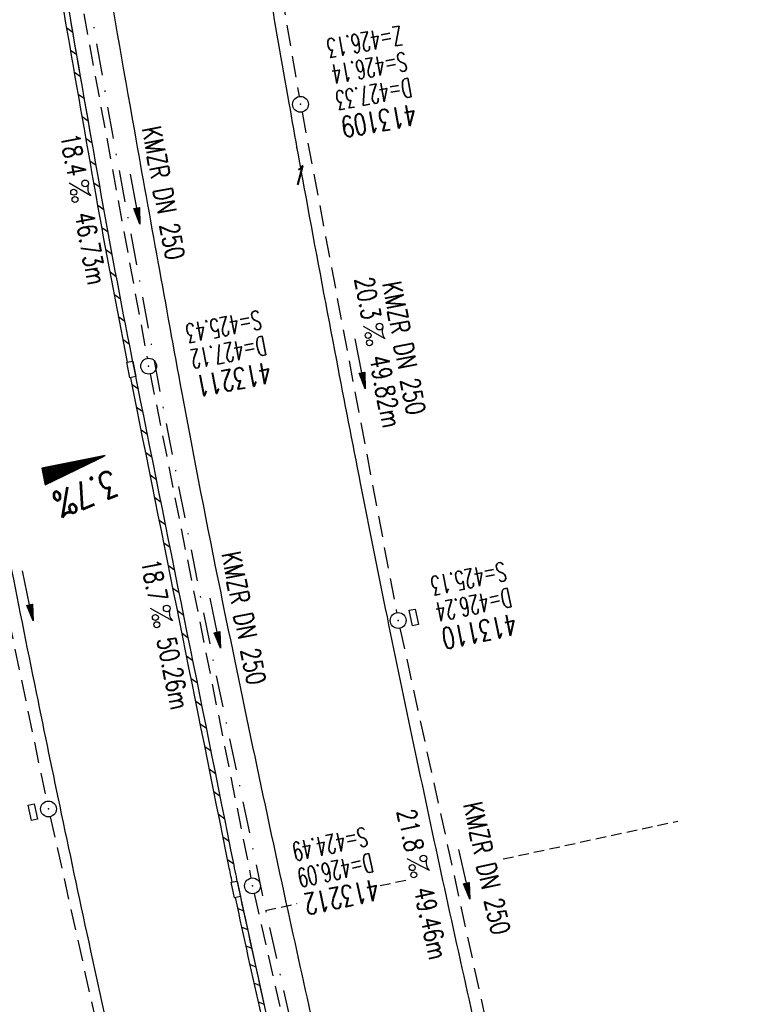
# Model space of a CAD drawing. Extents: x 447258 to 447844, y 441190 to 442763.
# Tile 18 of 30: x 447459 to 447528, y 441905 to 441998. Entities that reach past the tile are written whole.
import ezdxf
from ezdxf.enums import TextEntityAlignment as Align

# ---------------------------------------------------------------- set-up
doc = ezdxf.new("R2010")
doc.units = 0
doc.header["$LTSCALE"] = 2
doc.header["$MEASUREMENT"] = 0
for name, pattern in [('AUSGEZOGEN', [0]), ('GESTRICH-X2', [1.5, 1, -0.5]), ('GESTRICHELT', [0.75, 0.5, -0.25]), ('STRICHPT-X3', [3, 1.5, -0.75, 0, -0.75])]:
    doc.linetypes.add(name, pattern=pattern)
doc.layers.get('0').update_dxf_attribs({"linetype": 'AUSGEZOGEN'})
for name, color, linetype in [('ACHSE', 250, 'STRICHPT-X3'), ('FBR', 8, 'CONTINUOUS'), ('GEF', 7, 'CONTINUOUS'), ('HEKTOM', 250, 'GESTRICHELT'), ('KANAL', 7, 'GESTRICH-X2'), ('PFEIL', 7, 'CONTINUOUS'), ('PKT', 7, 'CONTINUOUS'), ('PKT-CODE', 2, 'CONTINUOUS'), ('SCHACHTNR', 6, 'CONTINUOUS'), ('SCHLITZRINNE', 8, 'AUSGEZOGEN'), ('SCHSYMBOL', 7, 'AUSGEZOGEN'), ('TEXTO', 4, 'CONTINUOUS'), ('TEXTU', 4, 'CONTINUOUS')]:
    doc.layers.add(name, color=color, linetype=linetype)
doc.styles.add('ROMANS', font='romans.shx', dxfattribs={"width": 0.8})

# ---------------------------------------------------------------- blocks, each defined once
blk = doc.blocks.new('GST')
at = {"color": 0}
blk.add_circle((0, 0), 0.75, dxfattribs=at)
blk.add_point((0, 0), dxfattribs=at)
blk = doc.blocks.new('17')
blk.add_lwpolyline([(-0.755, -1.218), (0.748, -1.218), (0.748, -1.801), (-0.755, -1.801)], close=True)
blk.add_blockref('GST', (0, 0))
blk = doc.blocks.new('PFEIL2')
at = {"color": 0}
for p, q in [((0.88, 0.002), (-2.401, -0.012)), ((0.881, -0.271), (0.879, 0.276)), ((0.879, 0.276), (2.429, 0.009)), ((0.911, 0.27), (0.879, 0.265)), ((0.965, 0.261), (0.879, 0.246)), ((1.019, 0.252), (0.879, 0.228)), ((1.073, 0.242), (0.879, 0.209)), ((1.127, 0.233), (0.879, 0.191)), ((1.181, 0.224), (0.879, 0.172)), ((1.235, 0.214), (0.879, 0.154)), ((1.289, 0.205), (0.879, 0.135)), ((1.343, 0.196), (0.879, 0.117)), ((1.397, 0.187), (0.879, 0.098)), ((1.451, 0.177), (0.879, 0.08)), ((1.505, 0.168), (0.879, 0.061)), ((1.559, 0.159), (0.88, 0.043)), ((1.613, 0.149), (0.88, 0.024)), ((1.668, 0.14), (0.88, 0.006)), ((1.722, 0.131), (0.88, -0.013)), ((1.776, 0.121), (0.88, -0.031)), ((1.83, 0.112), (0.88, -0.05)), ((1.884, 0.103), (0.88, -0.068)), ((1.938, 0.094), (0.88, -0.087)), ((1.992, 0.084), (0.88, -0.105)), ((2.046, 0.075), (0.88, -0.124)), ((2.1, 0.066), (0.88, -0.142)), ((2.154, 0.056), (0.88, -0.161)), ((2.208, 0.047), (0.88, -0.179)), ((2.262, 0.038), (0.881, -0.198)), ((2.316, 0.029), (0.881, -0.216)), ((2.37, 0.019), (0.881, -0.235)), ((2.424, 0.01), (0.881, -0.253)), ((2.429, 0.009), (0.881, -0.271))]:
    blk.add_line(p, q, dxfattribs=at)
blk = doc.blocks.new('PROM')
blk.add_line((1.566, 1.817), (0.019, 0.015))
for centre, radius in [((0.317, 1.51), 0.317), ((0.943, 0.291), 0.283), ((1.645, 0.287), 0.283)]:
    blk.add_circle(centre, radius)
blk.add_arc((0.992, 2.682), 1.033, 239.14139, 303.35492)
blk = doc.blocks.new('13')
blk.add_lwpolyline([(0.755, 1.218), (-0.748, 1.218), (-0.748, 1.801), (0.755, 1.801)], close=True)
at = {"rotation": 180}
blk.add_blockref('GST', (0, 0), dxfattribs=at)
blk = doc.blocks.new('10')
blk.add_blockref('GST', (0, 0))
blk = doc.blocks.new('*X5')
at = {"color": 0}
for p, q in [((725.827, 193.844), (727.436, 195.453)), ((725.827, 193.853), (727.427, 195.453)), ((725.827, 193.861), (727.418, 195.453)), ((725.827, 193.87), (727.409, 195.453)), ((725.827, 193.879), (727.401, 195.453)), ((725.827, 193.888), (727.392, 195.453)), ((725.827, 193.897), (727.383, 195.453)), ((725.827, 193.906), (727.374, 195.453)), ((725.827, 193.914), (727.365, 195.453)), ((725.827, 193.923), (727.356, 195.453)), ((725.827, 193.932), (727.347, 195.453)), ((725.827, 193.941), (727.339, 195.453)), ((725.827, 193.95), (727.33, 195.453)), ((725.827, 193.959), (727.321, 195.453)), ((725.827, 193.967), (727.312, 195.453)), ((725.827, 193.976), (727.303, 195.453)), ((725.827, 193.985), (727.294, 195.453)), ((725.827, 193.994), (727.286, 195.453)), ((725.827, 194.003), (727.277, 195.453)), ((725.827, 194.012), (727.268, 195.453)), ((725.827, 194.02), (727.259, 195.453)), ((725.827, 194.029), (727.25, 195.453)), ((725.827, 194.038), (727.241, 195.453)), ((725.827, 194.047), (727.233, 195.453)), ((725.827, 194.056), (727.224, 195.453)), ((725.827, 194.065), (727.215, 195.453)), ((725.827, 194.073), (727.206, 195.453)), ((725.827, 194.082), (727.197, 195.453)), ((725.827, 194.091), (727.188, 195.453)), ((725.827, 194.1), (727.18, 195.453)), ((725.827, 194.109), (727.171, 195.453)), ((725.827, 194.118), (727.162, 195.453)), ((725.827, 194.127), (727.153, 195.453)), ((725.827, 194.135), (727.144, 195.453)), ((725.827, 194.144), (727.135, 195.453)), ((725.827, 194.153), (727.127, 195.453)), ((725.827, 194.162), (727.118, 195.453)), ((725.827, 194.171), (727.109, 195.453)), ((725.827, 194.18), (727.1, 195.453)), ((725.827, 194.188), (727.091, 195.453)), ((725.827, 194.197), (727.082, 195.453)), ((725.827, 194.206), (727.073, 195.453)), ((725.827, 194.215), (727.065, 195.453)), ((725.827, 194.224), (727.056, 195.453)), ((725.827, 194.233), (727.047, 195.453)), ((725.827, 194.241), (727.038, 195.453)), ((725.827, 194.25), (727.029, 195.453)), ((725.827, 194.259), (727.02, 195.453)), ((725.827, 194.268), (727.012, 195.453)), ((725.827, 194.277), (727.003, 195.453)), ((725.827, 194.286), (726.994, 195.453)), ((725.827, 194.294), (726.985, 195.453)), ((725.827, 194.303), (726.976, 195.453)), ((725.827, 194.312), (726.967, 195.453)), ((725.827, 194.321), (726.959, 195.453)), ((725.827, 194.33), (726.95, 195.453)), ((725.827, 194.339), (726.941, 195.453)), ((725.827, 194.348), (726.932, 195.453)), ((725.827, 194.356), (726.923, 195.453)), ((725.827, 194.365), (726.914, 195.453)), ((725.827, 194.374), (726.906, 195.453)), ((725.827, 194.383), (726.897, 195.453)), ((725.827, 194.392), (726.888, 195.453)), ((725.827, 194.401), (726.879, 195.453)), ((725.827, 194.409), (726.87, 195.453)), ((725.827, 194.418), (726.861, 195.453)), ((725.827, 194.427), (726.853, 195.453)), ((725.827, 194.436), (726.844, 195.453)), ((725.827, 194.445), (726.835, 195.453)), ((725.827, 194.454), (726.826, 195.453)), ((725.827, 194.462), (726.817, 195.453)), ((725.827, 194.471), (726.808, 195.453)), ((725.827, 194.48), (726.799, 195.453)), ((725.827, 194.489), (726.791, 195.453)), ((725.827, 194.498), (726.782, 195.453)), ((725.827, 194.507), (726.773, 195.453)), ((725.827, 194.515), (726.764, 195.453)), ((725.827, 194.524), (726.755, 195.453)), ((725.827, 194.533), (726.746, 195.453)), ((725.827, 194.542), (726.738, 195.453)), ((725.827, 194.551), (726.729, 195.453)), ((725.827, 194.56), (726.72, 195.453)), ((725.827, 194.568), (726.711, 195.453)), ((725.827, 194.577), (726.702, 195.453)), ((725.827, 194.586), (726.693, 195.453)), ((725.827, 194.595), (726.685, 195.453)), ((725.827, 194.604), (726.676, 195.453)), ((725.827, 194.613), (726.667, 195.453)), ((725.827, 194.622), (726.658, 195.453)), ((725.827, 194.63), (726.649, 195.453)), ((725.827, 194.639), (726.64, 195.453)), ((725.827, 194.648), (726.632, 195.453)), ((725.827, 194.657), (726.623, 195.453)), ((725.827, 194.666), (726.614, 195.453)), ((725.827, 194.675), (726.605, 195.453)), ((725.827, 194.683), (726.596, 195.453)), ((725.827, 194.692), (726.587, 195.453)), ((725.827, 194.701), (726.579, 195.453)), ((725.827, 194.71), (726.57, 195.453)), ((725.827, 194.719), (726.561, 195.453)), ((725.827, 194.728), (726.552, 195.453)), ((725.827, 194.736), (726.543, 195.453)), ((725.827, 194.745), (726.534, 195.453)), ((725.827, 194.754), (726.525, 195.453)), ((725.827, 194.763), (726.517, 195.453)), ((725.827, 194.772), (726.508, 195.453)), ((725.827, 194.781), (726.499, 195.453)), ((725.827, 194.789), (726.49, 195.453)), ((725.827, 194.798), (726.481, 195.453)), ((725.827, 194.807), (726.472, 195.453)), ((725.827, 194.816), (726.464, 195.453)), ((725.827, 194.825), (726.455, 195.453)), ((725.827, 194.834), (726.446, 195.453)), ((725.827, 194.842), (726.437, 195.453)), ((725.827, 194.851), (726.428, 195.453)), ((725.827, 194.86), (726.419, 195.453)), ((725.827, 194.869), (726.411, 195.453)), ((725.827, 194.878), (726.402, 195.453)), ((725.827, 194.887), (726.393, 195.453)), ((725.827, 194.896), (726.384, 195.453)), ((725.827, 194.904), (726.375, 195.453)), ((725.827, 194.913), (726.366, 195.453)), ((725.827, 194.922), (726.358, 195.453)), ((725.827, 194.931), (726.349, 195.453)), ((725.827, 194.94), (726.34, 195.453)), ((725.827, 194.949), (726.331, 195.453)), ((725.827, 194.957), (726.322, 195.453)), ((725.827, 194.966), (726.313, 195.453)), ((725.827, 194.975), (726.305, 195.453)), ((725.827, 194.984), (726.296, 195.453)), ((725.827, 194.993), (726.287, 195.453)), ((725.827, 195.002), (726.278, 195.453)), ((725.827, 195.01), (726.269, 195.453)), ((725.827, 195.019), (726.26, 195.453)), ((725.827, 195.028), (726.251, 195.453)), ((725.827, 195.037), (726.243, 195.453)), ((725.827, 195.046), (726.234, 195.453)), ((725.827, 195.055), (726.225, 195.453)), ((725.827, 195.063), (726.216, 195.453)), ((725.827, 195.072), (726.207, 195.453)), ((725.827, 195.081), (726.198, 195.453)), ((725.827, 195.09), (726.19, 195.453)), ((725.827, 195.099), (726.181, 195.453)), ((725.827, 195.108), (726.172, 195.453)), ((725.827, 195.116), (726.163, 195.453)), ((725.827, 195.125), (726.154, 195.453)), ((725.827, 195.134), (726.145, 195.453)), ((725.827, 195.143), (726.137, 195.453)), ((725.827, 195.152), (726.128, 195.453)), ((725.827, 195.161), (726.119, 195.453)), ((725.827, 195.17), (726.11, 195.453)), ((725.827, 195.178), (726.101, 195.453)), ((725.827, 195.187), (726.092, 195.453)), ((725.827, 195.196), (726.084, 195.453)), ((725.827, 195.205), (726.075, 195.453)), ((725.827, 195.214), (726.066, 195.453)), ((725.827, 195.223), (726.057, 195.453)), ((725.827, 195.231), (726.048, 195.453)), ((725.827, 195.24), (726.039, 195.453)), ((725.827, 195.249), (726.031, 195.453)), ((725.827, 195.258), (726.022, 195.453)), ((725.827, 195.267), (726.013, 195.453)), ((725.827, 195.276), (726.004, 195.453)), ((725.827, 195.284), (725.995, 195.453)), ((725.827, 195.293), (725.986, 195.453)), ((725.827, 195.302), (725.977, 195.453)), ((725.827, 195.311), (725.969, 195.453)), ((725.827, 195.32), (725.96, 195.453)), ((725.827, 195.329), (725.951, 195.453)), ((725.827, 195.337), (725.942, 195.453)), ((725.827, 195.346), (725.933, 195.453)), ((725.827, 195.355), (725.924, 195.453)), ((725.827, 195.364), (725.916, 195.453)), ((725.827, 195.373), (725.907, 195.453)), ((725.827, 195.382), (725.898, 195.453)), ((725.827, 195.39), (725.889, 195.453)), ((725.827, 195.399), (725.88, 195.453)), ((725.827, 195.408), (725.871, 195.453)), ((725.827, 195.417), (725.863, 195.453)), ((725.827, 195.426), (725.854, 195.453)), ((725.827, 195.435), (725.845, 195.453)), ((725.827, 195.444), (725.836, 195.453)), ((725.827, 193.826), (727.433, 195.433)), ((725.827, 193.817), (727.43, 195.421)), ((725.827, 193.808), (727.427, 195.409)), ((725.827, 193.799), (727.424, 195.397)), ((725.827, 193.791), (727.421, 195.385)), ((725.827, 193.782), (727.418, 195.373)), ((725.827, 193.773), (727.414, 195.361)), ((725.827, 193.764), (727.411, 195.349)), ((725.827, 193.755), (727.408, 195.337)), ((725.827, 193.746), (727.405, 195.325)), ((725.827, 193.738), (727.402, 195.313)), ((725.827, 193.729), (727.399, 195.301)), ((725.827, 193.72), (727.395, 195.289)), ((725.827, 193.711), (727.392, 195.277)), ((725.827, 193.702), (727.389, 195.265)), ((725.827, 193.693), (727.386, 195.253)), ((725.827, 193.685), (727.383, 195.241)), ((725.827, 193.676), (727.38, 195.229)), ((725.827, 193.667), (727.377, 195.217)), ((725.827, 193.658), (727.373, 195.205)), ((725.827, 193.649), (727.37, 195.193)), ((725.827, 193.64), (727.367, 195.181)), ((725.827, 193.632), (727.364, 195.169)), ((725.827, 193.623), (727.361, 195.157)), ((725.827, 193.614), (727.358, 195.145)), ((725.827, 193.605), (727.354, 195.133)), ((725.827, 193.596), (727.351, 195.121)), ((725.827, 193.587), (727.348, 195.109)), ((725.827, 193.579), (727.345, 195.097)), ((725.827, 193.57), (727.342, 195.085)), ((725.827, 193.561), (727.339, 195.073)), ((725.827, 193.552), (727.336, 195.061)), ((725.827, 193.543), (727.332, 195.049)), ((725.827, 193.534), (727.329, 195.037)), ((725.827, 193.525), (727.326, 195.025)), ((725.827, 193.517), (727.323, 195.013)), ((725.827, 193.508), (727.32, 195.001)), ((725.827, 193.499), (727.317, 194.989)), ((725.827, 193.49), (727.313, 194.977)), ((725.827, 193.481), (727.31, 194.965)), ((725.827, 193.472), (727.307, 194.953)), ((725.827, 193.464), (727.304, 194.941)), ((725.827, 193.455), (727.301, 194.929)), ((725.827, 193.446), (727.298, 194.917)), ((725.827, 193.437), (727.295, 194.905)), ((725.827, 193.428), (727.291, 194.893)), ((725.827, 193.419), (727.288, 194.881)), ((725.827, 193.411), (727.285, 194.869)), ((725.827, 193.402), (727.282, 194.857)), ((725.827, 193.393), (727.279, 194.845)), ((725.827, 193.384), (727.276, 194.833)), ((725.827, 193.375), (727.272, 194.821)), ((725.827, 193.366), (727.269, 194.809)), ((725.827, 193.358), (727.266, 194.797)), ((725.827, 193.349), (727.263, 194.785)), ((725.827, 193.34), (727.26, 194.773)), ((725.827, 193.331), (727.257, 194.761)), ((725.827, 193.322), (727.254, 194.749)), ((725.827, 193.313), (727.25, 194.737)), ((725.827, 193.305), (727.247, 194.725)), ((725.827, 193.296), (727.244, 194.713)), ((725.827, 193.287), (727.241, 194.701)), ((725.827, 193.278), (727.238, 194.689)), ((725.827, 193.269), (727.235, 194.677)), ((725.827, 193.26), (727.231, 194.665)), ((725.827, 193.251), (727.228, 194.653)), ((725.827, 193.243), (727.225, 194.641)), ((725.827, 193.234), (727.222, 194.629)), ((725.827, 193.225), (727.219, 194.617)), ((725.827, 193.216), (727.216, 194.605)), ((725.827, 193.207), (727.213, 194.593)), ((725.827, 193.198), (727.209, 194.581)), ((725.827, 193.19), (727.206, 194.569)), ((725.827, 193.181), (727.203, 194.557)), ((725.827, 193.172), (727.2, 194.545)), ((725.827, 193.163), (727.197, 194.533)), ((725.827, 193.154), (727.194, 194.521)), ((725.827, 193.145), (727.19, 194.509)), ((725.827, 193.137), (727.187, 194.497)), ((725.827, 193.128), (727.184, 194.485)), ((725.827, 193.119), (727.181, 194.473)), ((725.827, 193.11), (727.178, 194.461)), ((725.827, 193.101), (727.175, 194.449)), ((725.827, 193.092), (727.172, 194.437)), ((725.827, 193.084), (727.168, 194.425)), ((725.827, 193.075), (727.165, 194.413)), ((725.827, 193.066), (727.162, 194.401)), ((725.827, 193.057), (727.159, 194.389)), ((725.827, 193.048), (727.156, 194.377)), ((725.827, 193.039), (727.153, 194.365)), ((725.827, 193.031), (727.149, 194.353)), ((725.827, 193.022), (727.146, 194.341)), ((725.827, 193.013), (727.143, 194.329)), ((725.827, 193.004), (727.14, 194.317)), ((725.827, 192.995), (727.137, 194.305)), ((725.827, 192.986), (727.134, 194.293)), ((725.827, 192.977), (727.131, 194.281)), ((725.827, 192.969), (727.127, 194.269)), ((725.827, 192.96), (727.124, 194.257)), ((725.827, 192.951), (727.121, 194.245)), ((725.827, 192.942), (727.118, 194.233)), ((725.827, 192.933), (727.115, 194.221)), ((725.827, 192.924), (727.112, 194.209)), ((725.827, 192.916), (727.108, 194.197)), ((725.827, 192.907), (727.105, 194.185)), ((725.827, 192.898), (727.102, 194.173)), ((725.827, 192.889), (727.099, 194.161)), ((725.827, 192.88), (727.096, 194.15)), ((725.827, 192.871), (727.093, 194.138)), ((725.827, 192.863), (727.09, 194.126)), ((725.827, 192.854), (727.086, 194.114)), ((725.827, 192.845), (727.083, 194.102)), ((725.827, 192.836), (727.08, 194.09)), ((725.827, 192.827), (727.077, 194.078)), ((725.827, 192.818), (727.074, 194.066)), ((725.827, 192.81), (727.071, 194.054)), ((725.827, 192.801), (727.068, 194.042)), ((725.827, 192.792), (727.064, 194.03)), ((725.827, 192.783), (727.061, 194.018)), ((725.827, 192.774), (727.058, 194.006)), ((725.827, 192.765), (727.055, 193.994)), ((725.827, 192.757), (727.052, 193.982)), ((725.827, 192.748), (727.049, 193.97)), ((725.827, 192.739), (727.045, 193.958)), ((725.827, 192.73), (727.042, 193.946)), ((725.827, 192.721), (727.039, 193.934)), ((725.827, 192.712), (727.036, 193.922)), ((725.827, 192.703), (727.033, 193.91)), ((725.827, 192.695), (727.03, 193.898)), ((725.827, 192.686), (727.027, 193.886)), ((725.827, 192.677), (727.023, 193.874)), ((725.827, 192.668), (727.02, 193.862)), ((725.827, 192.659), (727.017, 193.85)), ((725.827, 192.65), (727.014, 193.838)), ((725.827, 192.642), (727.011, 193.826)), ((725.827, 192.633), (727.008, 193.814)), ((725.827, 192.624), (727.004, 193.802)), ((725.827, 192.615), (727.001, 193.79)), ((725.827, 192.606), (726.998, 193.778)), ((725.827, 192.597), (726.995, 193.766)), ((725.827, 192.589), (726.992, 193.754)), ((725.827, 192.58), (726.989, 193.742)), ((725.827, 192.571), (726.986, 193.73)), ((725.827, 192.562), (726.982, 193.718)), ((725.827, 192.553), (726.979, 193.706)), ((725.827, 192.544), (726.976, 193.694)), ((725.827, 192.536), (726.973, 193.682)), ((725.827, 192.527), (726.97, 193.67)), ((725.827, 192.518), (726.967, 193.658)), ((725.827, 192.509), (726.963, 193.646)), ((725.827, 192.5), (726.96, 193.634)), ((725.827, 192.491), (726.957, 193.622)), ((725.827, 192.483), (726.954, 193.61)), ((725.827, 192.474), (726.951, 193.598)), ((725.827, 192.465), (726.948, 193.586)), ((725.827, 192.456), (726.945, 193.574)), ((725.827, 192.447), (726.941, 193.562)), ((725.827, 192.438), (726.938, 193.55)), ((725.827, 192.429), (726.935, 193.538)), ((725.827, 192.421), (726.932, 193.526)), ((725.827, 192.412), (726.929, 193.514)), ((725.827, 192.403), (726.926, 193.502)), ((725.827, 192.394), (726.922, 193.49)), ((725.827, 192.385), (726.919, 193.478)), ((725.827, 192.376), (726.916, 193.466)), ((725.827, 192.368), (726.913, 193.454)), ((725.827, 192.359), (726.91, 193.442)), ((725.827, 192.35), (726.907, 193.43)), ((725.827, 192.341), (726.904, 193.418)), ((725.827, 192.332), (726.9, 193.406)), ((725.827, 192.323), (726.897, 193.394)), ((725.827, 192.315), (726.894, 193.382)), ((725.827, 192.306), (726.891, 193.37)), ((725.827, 192.297), (726.888, 193.358)), ((725.827, 192.288), (726.885, 193.346)), ((725.827, 192.279), (726.881, 193.334)), ((725.827, 192.27), (726.878, 193.322)), ((725.827, 192.262), (726.875, 193.31)), ((725.827, 192.253), (726.872, 193.298)), ((725.827, 192.244), (726.869, 193.286)), ((725.827, 192.235), (726.866, 193.274)), ((725.827, 192.226), (726.863, 193.262)), ((725.827, 192.217), (726.859, 193.25)), ((725.827, 192.209), (726.856, 193.238)), ((725.827, 192.2), (726.853, 193.226)), ((725.827, 192.191), (726.85, 193.214)), ((725.827, 192.182), (726.847, 193.202)), ((725.827, 192.173), (726.844, 193.19)), ((725.827, 192.164), (726.84, 193.178)), ((725.827, 192.155), (726.837, 193.166)), ((725.827, 192.147), (726.834, 193.154)), ((725.827, 192.138), (726.831, 193.142)), ((725.827, 192.129), (726.828, 193.13)), ((725.827, 192.12), (726.825, 193.118)), ((725.827, 192.111), (726.822, 193.106)), ((725.827, 192.102), (726.818, 193.094)), ((725.827, 192.094), (726.815, 193.082)), ((725.827, 192.085), (726.812, 193.07)), ((725.827, 192.076), (726.809, 193.058)), ((725.827, 192.067), (726.806, 193.046)), ((725.827, 192.058), (726.803, 193.034)), ((725.827, 192.049), (726.799, 193.022)), ((725.827, 192.041), (726.796, 193.01)), ((725.827, 192.032), (726.793, 192.998)), ((725.827, 192.023), (726.79, 192.986)), ((725.827, 192.014), (726.787, 192.974)), ((725.827, 192.005), (726.784, 192.962)), ((725.827, 191.996), (726.781, 192.95)), ((725.827, 191.988), (726.777, 192.938)), ((725.827, 191.979), (726.774, 192.926)), ((725.827, 191.97), (726.771, 192.914)), ((725.827, 191.961), (726.768, 192.902)), ((725.827, 191.952), (726.765, 192.89)), ((725.827, 191.943), (726.762, 192.878)), ((725.827, 191.935), (726.758, 192.866)), ((725.827, 191.926), (726.755, 192.854)), ((725.827, 191.917), (726.752, 192.842)), ((725.827, 191.908), (726.749, 192.83)), ((725.827, 191.899), (726.746, 192.818)), ((725.827, 191.89), (726.743, 192.806)), ((725.827, 191.881), (726.74, 192.794)), ((725.827, 191.873), (726.736, 192.782)), ((725.827, 191.864), (726.733, 192.77)), ((725.827, 191.855), (726.73, 192.758)), ((725.827, 191.846), (726.727, 192.746)), ((725.827, 191.837), (726.724, 192.734)), ((725.827, 191.828), (726.721, 192.722)), ((725.827, 191.82), (726.717, 192.71)), ((725.827, 191.811), (726.714, 192.698)), ((725.827, 191.802), (726.711, 192.686)), ((725.827, 191.793), (726.708, 192.674)), ((725.827, 191.784), (726.705, 192.662)), ((725.827, 191.775), (726.702, 192.65)), ((725.827, 191.767), (726.699, 192.639)), ((725.827, 191.758), (726.695, 192.627)), ((725.827, 191.749), (726.692, 192.615)), ((725.827, 191.74), (726.689, 192.603)), ((725.827, 191.731), (726.686, 192.591)), ((725.827, 191.722), (726.683, 192.579)), ((725.827, 191.714), (726.68, 192.567)), ((725.827, 191.705), (726.677, 192.555)), ((725.827, 191.696), (726.673, 192.543)), ((725.827, 191.687), (726.67, 192.531)), ((725.827, 191.678), (726.667, 192.519)), ((725.827, 191.669), (726.664, 192.507)), ((725.827, 191.66), (726.661, 192.495)), ((725.827, 191.652), (726.658, 192.483)), ((725.827, 191.643), (726.654, 192.471)), ((725.827, 191.634), (726.651, 192.459)), ((725.827, 191.625), (726.648, 192.447)), ((725.827, 191.616), (726.645, 192.435)), ((725.827, 191.607), (726.642, 192.423)), ((725.827, 191.599), (726.639, 192.411)), ((725.827, 191.59), (726.636, 192.399)), ((725.827, 191.581), (726.632, 192.387)), ((725.827, 191.572), (726.629, 192.375)), ((725.827, 191.563), (726.626, 192.363)), ((725.827, 191.554), (726.623, 192.351)), ((725.827, 191.546), (726.62, 192.339)), ((725.827, 191.537), (726.617, 192.327)), ((725.827, 191.528), (726.613, 192.315)), ((725.827, 191.519), (726.61, 192.303)), ((725.827, 191.51), (726.607, 192.291)), ((725.827, 191.501), (726.604, 192.279)), ((725.827, 191.493), (726.601, 192.267)), ((725.827, 191.484), (726.598, 192.255)), ((725.827, 191.475), (726.595, 192.243)), ((725.827, 191.466), (726.591, 192.231)), ((725.827, 191.457), (726.588, 192.219)), ((725.827, 191.448), (726.585, 192.207)), ((725.827, 191.44), (726.582, 192.195)), ((725.827, 191.431), (726.579, 192.183)), ((725.827, 191.422), (726.576, 192.171)), ((725.827, 191.413), (726.572, 192.159)), ((725.827, 191.404), (726.569, 192.147)), ((725.827, 191.395), (726.566, 192.135)), ((725.827, 191.386), (726.563, 192.123)), ((725.827, 191.378), (726.56, 192.111)), ((725.827, 191.369), (726.557, 192.099)), ((725.827, 191.36), (726.554, 192.087)), ((725.827, 191.351), (726.55, 192.075)), ((725.827, 191.342), (726.547, 192.063)), ((725.827, 191.333), (726.544, 192.051)), ((725.827, 191.325), (726.541, 192.039)), ((725.827, 191.316), (726.538, 192.027)), ((725.827, 191.307), (726.535, 192.015)), ((725.827, 191.298), (726.531, 192.003)), ((725.827, 191.289), (726.528, 191.991)), ((725.827, 191.28), (726.525, 191.979)), ((725.827, 191.272), (726.522, 191.967)), ((725.827, 191.263), (726.519, 191.955)), ((725.827, 191.254), (726.516, 191.943)), ((725.827, 191.245), (726.513, 191.931)), ((725.827, 191.236), (726.509, 191.919)), ((725.827, 191.227), (726.506, 191.907)), ((725.827, 191.219), (726.503, 191.895)), ((725.827, 191.21), (726.5, 191.883)), ((725.827, 191.201), (726.497, 191.871)), ((725.827, 191.192), (726.494, 191.859)), ((725.827, 191.183), (726.49, 191.847)), ((725.827, 191.174), (726.487, 191.835)), ((725.827, 191.166), (726.484, 191.823)), ((725.827, 191.157), (726.481, 191.811)), ((725.827, 191.148), (726.478, 191.799)), ((725.827, 191.139), (726.475, 191.787)), ((725.827, 191.13), (726.472, 191.775)), ((725.827, 191.121), (726.468, 191.763)), ((725.827, 191.112), (726.465, 191.751)), ((725.827, 191.104), (726.462, 191.739)), ((725.827, 191.095), (726.459, 191.727)), ((725.827, 191.086), (726.456, 191.715)), ((725.827, 191.077), (726.453, 191.703)), ((725.827, 191.068), (726.449, 191.691)), ((725.827, 191.059), (726.446, 191.679)), ((725.827, 191.051), (726.443, 191.667)), ((725.827, 191.042), (726.44, 191.655)), ((725.827, 191.033), (726.437, 191.643)), ((725.827, 191.024), (726.434, 191.631)), ((725.827, 191.015), (726.431, 191.619)), ((725.827, 191.006), (726.427, 191.607)), ((725.827, 190.998), (726.424, 191.595)), ((725.827, 190.989), (726.421, 191.583)), ((725.827, 190.98), (726.418, 191.571)), ((725.827, 190.971), (726.415, 191.559)), ((725.827, 190.962), (726.412, 191.547)), ((725.827, 190.953), (726.408, 191.535)), ((725.827, 190.945), (726.405, 191.523)), ((725.827, 190.936), (726.402, 191.511)), ((725.827, 190.927), (726.399, 191.499)), ((725.827, 190.918), (726.396, 191.487)), ((725.827, 190.909), (726.393, 191.475)), ((725.827, 190.9), (726.39, 191.463)), ((725.827, 190.892), (726.386, 191.451)), ((725.827, 190.883), (726.383, 191.439)), ((725.827, 190.874), (726.38, 191.427)), ((725.827, 190.865), (726.377, 191.415)), ((725.827, 190.856), (726.374, 191.403)), ((725.827, 190.847), (726.371, 191.391)), ((725.827, 190.838), (726.367, 191.379)), ((725.827, 190.83), (726.364, 191.367)), ((725.827, 190.821), (726.361, 191.355)), ((725.827, 190.812), (726.358, 191.343)), ((725.827, 190.803), (726.355, 191.331)), ((725.827, 190.794), (726.352, 191.319)), ((725.827, 190.785), (726.349, 191.307)), ((725.827, 190.777), (726.345, 191.295)), ((725.827, 190.768), (726.342, 191.283)), ((725.827, 190.759), (726.339, 191.271)), ((725.827, 190.75), (726.336, 191.259)), ((725.827, 190.741), (726.333, 191.247)), ((725.827, 190.732), (726.33, 191.235)), ((725.827, 190.724), (726.326, 191.223)), ((725.827, 190.715), (726.323, 191.211)), ((725.827, 190.706), (726.32, 191.199)), ((725.827, 190.697), (726.317, 191.187)), ((725.827, 190.688), (726.314, 191.175)), ((725.827, 190.679), (726.311, 191.163)), ((725.827, 190.671), (726.308, 191.151)), ((725.827, 190.662), (726.304, 191.139)), ((725.827, 190.653), (726.301, 191.128)), ((725.827, 190.644), (726.298, 191.116)), ((725.827, 190.635), (726.295, 191.104)), ((725.827, 190.626), (726.292, 191.092)), ((725.827, 190.618), (726.289, 191.08)), ((725.827, 190.609), (726.286, 191.068)), ((725.827, 190.6), (726.282, 191.056)), ((725.827, 190.591), (726.279, 191.044)), ((725.827, 190.582), (726.276, 191.032)), ((725.827, 190.573), (726.273, 191.02)), ((725.827, 190.564), (726.27, 191.008)), ((725.827, 190.556), (726.267, 190.996)), ((725.827, 190.547), (726.263, 190.984)), ((725.827, 190.538), (726.26, 190.972)), ((725.827, 190.529), (726.257, 190.96)), ((725.827, 190.52), (726.254, 190.948)), ((725.827, 190.511), (726.251, 190.936)), ((725.827, 190.503), (726.248, 190.924)), ((725.827, 190.494), (726.245, 190.912)), ((725.827, 190.485), (726.241, 190.9)), ((725.827, 190.476), (726.238, 190.888)), ((725.827, 190.467), (726.235, 190.876)), ((725.827, 190.458), (726.232, 190.864)), ((725.827, 190.45), (726.229, 190.852)), ((725.827, 190.441), (726.226, 190.84)), ((725.827, 190.432), (726.222, 190.828)), ((725.827, 190.423), (726.219, 190.816)), ((725.827, 190.414), (726.216, 190.804)), ((725.827, 190.405), (726.213, 190.792)), ((725.827, 190.397), (726.21, 190.78)), ((725.827, 190.388), (726.207, 190.768)), ((725.827, 190.379), (726.204, 190.756)), ((725.827, 190.37), (726.2, 190.744)), ((725.827, 190.361), (726.197, 190.732)), ((725.827, 190.352), (726.194, 190.72)), ((725.827, 190.344), (726.191, 190.708)), ((725.827, 190.335), (726.188, 190.696)), ((725.827, 190.326), (726.185, 190.684)), ((725.827, 190.317), (726.181, 190.672)), ((725.827, 190.308), (726.178, 190.66)), ((725.827, 190.299), (726.175, 190.648)), ((725.827, 190.29), (726.172, 190.636)), ((725.827, 190.282), (726.169, 190.624)), ((725.827, 190.273), (726.166, 190.612)), ((725.827, 190.264), (726.163, 190.6)), ((725.827, 190.255), (726.159, 190.588)), ((725.827, 190.246), (726.156, 190.576)), ((725.827, 190.237), (726.153, 190.564)), ((725.827, 190.229), (726.15, 190.552)), ((725.827, 190.22), (726.147, 190.54)), ((725.827, 190.211), (726.144, 190.528)), ((725.827, 190.202), (726.14, 190.516)), ((725.827, 190.193), (726.137, 190.504)), ((725.827, 190.184), (726.134, 190.492)), ((725.827, 190.176), (726.131, 190.48)), ((725.827, 190.167), (726.128, 190.468)), ((725.827, 190.158), (726.125, 190.456)), ((725.827, 190.149), (726.122, 190.444)), ((725.827, 190.14), (726.118, 190.432)), ((725.827, 190.131), (726.115, 190.42)), ((725.827, 190.123), (726.112, 190.408)), ((725.827, 190.114), (726.109, 190.396)), ((725.827, 190.105), (726.106, 190.384)), ((725.827, 190.096), (726.103, 190.372)), ((725.827, 190.087), (726.099, 190.36)), ((725.827, 190.078), (726.096, 190.348)), ((725.827, 190.07), (726.093, 190.336)), ((725.827, 190.061), (726.09, 190.324)), ((725.827, 190.052), (726.087, 190.312)), ((725.827, 190.043), (726.084, 190.3)), ((725.827, 190.034), (726.081, 190.288)), ((725.827, 190.025), (726.077, 190.276)), ((725.827, 190.016), (726.074, 190.264)), ((725.827, 190.008), (726.071, 190.252)), ((725.827, 189.999), (726.068, 190.24)), ((725.827, 189.99), (726.065, 190.228)), ((725.827, 189.981), (726.062, 190.216)), ((725.827, 189.972), (726.058, 190.204)), ((725.827, 189.963), (726.055, 190.192)), ((725.827, 189.955), (726.052, 190.18)), ((725.827, 189.946), (726.049, 190.168)), ((725.827, 189.937), (726.046, 190.156)), ((725.827, 189.928), (726.043, 190.144)), ((725.827, 189.919), (726.04, 190.132)), ((725.827, 189.91), (726.036, 190.12)), ((725.827, 189.902), (726.033, 190.108)), ((725.827, 189.893), (726.03, 190.096)), ((725.827, 189.884), (726.027, 190.084)), ((725.827, 189.875), (726.024, 190.072)), ((725.827, 189.866), (726.021, 190.06)), ((725.827, 189.857), (726.017, 190.048)), ((725.827, 189.849), (726.014, 190.036)), ((725.827, 189.84), (726.011, 190.024)), ((725.827, 189.831), (726.008, 190.012)), ((725.827, 189.822), (726.005, 190)), ((725.827, 189.813), (726.002, 189.988)), ((725.827, 189.804), (725.999, 189.976)), ((725.827, 189.796), (725.995, 189.964)), ((725.827, 189.787), (725.992, 189.952)), ((725.827, 189.778), (725.989, 189.94)), ((725.827, 189.769), (725.986, 189.928)), ((725.827, 189.76), (725.983, 189.916)), ((725.827, 189.751), (725.98, 189.904)), ((725.827, 189.742), (725.976, 189.892)), ((725.827, 189.734), (725.973, 189.88)), ((725.827, 189.725), (725.97, 189.868)), ((725.827, 189.716), (725.967, 189.856)), ((725.827, 189.707), (725.964, 189.844)), ((725.827, 189.698), (725.961, 189.832)), ((725.827, 189.689), (725.958, 189.82)), ((725.827, 189.681), (725.954, 189.808)), ((725.827, 189.672), (725.951, 189.796)), ((725.827, 189.663), (725.948, 189.784)), ((725.827, 189.654), (725.945, 189.772)), ((725.827, 189.645), (725.942, 189.76)), ((725.827, 189.636), (725.939, 189.748)), ((725.827, 189.628), (725.935, 189.736)), ((725.827, 189.619), (725.932, 189.724)), ((725.827, 189.61), (725.929, 189.712)), ((725.827, 189.601), (725.926, 189.7)), ((725.827, 189.592), (725.923, 189.688)), ((725.827, 189.583), (725.92, 189.676)), ((725.827, 189.575), (725.917, 189.664)), ((725.827, 189.566), (725.913, 189.652)), ((725.827, 189.557), (725.91, 189.64)), ((725.827, 189.548), (725.907, 189.628)), ((725.827, 189.539), (725.904, 189.616)), ((725.827, 189.53), (725.901, 189.605)), ((725.827, 189.521), (725.898, 189.593)), ((725.827, 189.513), (725.895, 189.581)), ((725.827, 189.504), (725.891, 189.569)), ((725.827, 189.495), (725.888, 189.557)), ((725.827, 189.486), (725.885, 189.545)), ((725.827, 189.477), (725.882, 189.533)), ((725.827, 189.468), (725.879, 189.521)), ((725.827, 189.46), (725.876, 189.509)), ((725.827, 189.451), (725.872, 189.497)), ((725.827, 189.442), (725.869, 189.485)), ((725.827, 189.433), (725.866, 189.473)), ((725.827, 189.424), (725.863, 189.461)), ((725.827, 189.415), (725.86, 189.449)), ((725.827, 189.407), (725.857, 189.437)), ((725.827, 189.398), (725.854, 189.425)), ((725.827, 189.389), (725.85, 189.413)), ((725.827, 189.38), (725.847, 189.401)), ((725.827, 189.371), (725.844, 189.389)), ((725.827, 189.362), (725.841, 189.377)), ((725.827, 189.354), (725.838, 189.365)), ((725.827, 189.345), (725.835, 189.353)), ((725.827, 189.336), (725.831, 189.341))]:
    blk.add_line(p, q, dxfattribs=at)
blk = doc.blocks.new('GEF')
at = {"color": 0}
for p, q in [((0.01, 0.018), (0.01, 6.148)), ((1.622, 6.148), (0.01, 0.018)), ((0.01, 6.148), (1.622, 6.148))]:
    blk.add_line(p, q, dxfattribs=at)
blk.add_blockref('*X5', (-725.817, -189.305), dxfattribs=at)

msp = doc.modelspace()

# ---------------------------------------------------------------- linework, layer by layer
at = {"layer": 'ACHSE', "flags": 128}
msp.add_lwpolyline([(447409.936, 442326.505), (447413.147, 442307.541), (447425.67, 442233.593), (447425.834, 442232.623), (447438.192, 442159.646), (447454.889, 442061.05), (447459.063, 442036.401), (447463.237, 442011.752), (447464.54, 442004.056), (447467.484, 441987.115), (447472.023, 441962.531), (447476.869, 441938.005), (447482.021, 441913.542), (447487.478, 441889.145), (447493.239, 441864.818), (447499.303, 441840.565), (447505.67, 441816.389), (447512.338, 441792.295), (447519.307, 441768.286), (447526.575, 441744.366), (447534.141, 441720.538), (447542.003, 441696.807), (447550.162, 441673.176), (447558.615, 441649.649), (447567.361, 441626.229), (447576.399, 441602.92), (447585.728, 441579.726), (447595.345, 441556.65), (447605.249, 441533.696), (447606.276, 441531.359), (447615.324, 441510.816), (447625.401, 441487.937), (447635.478, 441465.058), (447645.555, 441442.179), (447655.632, 441419.3), (447659.755, 441409.939), (447664.311, 441399.595), (447665.707, 441396.419), (447675.602, 441373.461), (447685.211, 441350.381), (447694.532, 441327.184), (447703.565, 441303.873), (447712.307, 441280.452), (447720.757, 441256.924), (447727.723, 441236.746)], dxfattribs=at)
at = {"layer": 'FBR'}
for points in [[(447427.907, 442233.051, 0), (447428.116, 442231.814, -0.000002), (447432.242, 442207.401, -0.000028)], [(447621.839, 441538.198, 0.000001), (447626.135, 441528.445, 0.000001), (447630.882, 441517.668)], [(447480.071, 442014.163, -0.000012), (447480.647, 442010.76, 0.000003), (447481.295, 442006.93, 0.001084)], [(447463.199, 442024.388, 0.000072), (447466.358, 442005.849, 0.00188), (447469.563, 441987.473, 0.001388), (447474.067, 441962.615, 0.004915), (447477.718, 441943.815, 0.003122), (447483.942, 441914.314, 0.003035), (447489.36, 441890.111, 0.003056), (447495.033, 441866.142, 0.003055), (447501.053, 441842.025, 0.003159), (447507.165, 441818.775, 0.003064), (447513.652, 441795.291, 0.002975), (447520.626, 441771.181, 0.002885), (447527.632, 441747.985, 0.002726), (447535.322, 441723.516, 0.00326), (447543.354, 441698.991, 0.003546), (447551.045, 441676.545, 0.003512), (447558.921, 441654.576, 0.003164), (447567.987, 441630.311, 0.002799), (447578.014, 441604.42, 0.003665), (447585.929, 441584.743, 0.002614), (447597.747, 441556.396, 0.003477), (447606.89, 441535.195, 0.000497), (447610.711, 441526.526, -0.000005), (447611.321, 441525.144, -0.000808)], [(447494.23, 441793.741, -0.001121), (447492.429, 441800.176, -0.001694), (447488.915, 441813.008, -0.001735), (447485.666, 441825.2, -0.001755), (447482.54, 441837.271, -0.001426), (447478.827, 441851.992, -0.00312), (447477.191, 441858.737, -0.000073), (447476.911, 441859.923, 0.000064), (447476.593, 441861.273, 0.00063), (447473.626, 441873.778, -0.000668), (447470.828, 441885.575, -0.003018), (447469.01, 441893.501, -0.001476), (447465.439, 441909.734, -0.0015), (447462.667, 441922.703, -0.00169), (447460.281, 441934.226, -0.001687), (447457.634, 441947.459, -0.001982), (447455.464, 441958.736, -0.000994), (447452.834, 441972.856, -0.001346), (447450.94, 441983.297, -0.000348), (447449.189, 441993.14, -0.001389), (447448.758, 441995.611, -0.000167), (447448.551, 441996.823, 0.000015), (447446.982, 442006.006, 0.000184)], [(447482.215, 442001.569, 0.000507), (447484.218, 441990.114, 0.002121), (447485.988, 441980.292, 0.001428), (447488.721, 441965.722, 0.001696), (447490.986, 441954.052, 0.001563), (447493.526, 441941.404, 0.001561), (447496.042, 441929.268, 0.001561), (447498.634, 441917.149, 0.001559), (447501.303, 441905.042, 0.00156), (447504.045, 441892.959, 0.001559), (447506.862, 441880.896, 0.001558), (447509.757, 441868.839, 0.001561), (447512.727, 441856.799, 0.001563), (447515.77, 441844.792, 0.001563), (447518.885, 441832.811, 0.00156), (447522.082, 441820.821, 0.00156), (447525.355, 441808.852, 0.001564)], [(447610.021, 441518.082, -0.002426), (447597.936, 441545.518, -0.004663), (447591.85, 441559.882, -0.000107), (447575.547, 441599.407, -0.003601), (447575.071, 441600.587, -0.002348), (447570.509, 441612.285, -0.001625), (447564.05, 441629.24, -0.002837), (447555.938, 441651.121, -0.002516), (447547.056, 441675.89, -0.003905), (447538.931, 441699.496, -0.003699), (447530.733, 441724.549, -0.003001), (447523.632, 441747.275, -0.002813), (447516.338, 441771.607, -0.002621), (447509.059, 441796.886, -0.002971), (447502.887, 441819.258, -0.003233), (447497.122, 441841.215, -0.002784), (447490.733, 441866.796, -0.003184), (447484.619, 441892.581, -0.003563), (447479.467, 441915.696, -0.003376), (447479.022, 441917.833, -0.000154), (447469.57, 441964.852, -0.005506), (447466.429, 441981.449, -0.001412), (447463.585, 441997.7)]]:
    msp.add_lwpolyline(points, format="xyb", dxfattribs=at)
at = {"layer": 'HEKTOM'}
for p, q in [((447504.526, 441918.43), (447521.104, 441922.021)), ((447492.868, 441915.905), (447495.518, 441916.479)), ((447482.011, 441913.553), (447484.974, 441914.195))]:
    msp.add_line(p, q, dxfattribs=at)
at = {"layer": 'KANAL'}
for p, q in [((447477, 442038.906), (447485.188, 441990.719)), ((447462.594, 442010.375), (447470.781, 441965.906)), ((447485.469, 441989.25), (447494.438, 441941.781)), ((447471.063, 441964.438), (447480.625, 441916.625)), ((447453.344, 441961.813), (447461.25, 441923.906)), ((447494.75, 441940.313), (447505, 441893.469)), ((447461.594, 441922.438), (447472.281, 441874.406)), ((447480.938, 441915.156), (447491.656, 441867.75))]:
    msp.add_line(p, q, dxfattribs=at)
at = {"layer": 'PKT'}
msp.add_point((447484.981, 441985.857), dxfattribs=at)
at = {"layer": 'SCHLITZRINNE'}
for p, q in [((447463.159, 441997.231), (447463.737, 441996.821)), ((447463.52, 441995.136), (447464.099, 441994.725)), ((447463.884, 441993.039), (447464.462, 441992.629)), ((447464.249, 441990.941), (447464.828, 441990.53)), ((447464.616, 441988.842), (447465.195, 441988.431)), ((447464.985, 441986.742), (447465.565, 441986.33)), ((447465.355, 441984.64), (447465.936, 441984.228)), ((447465.728, 441982.537), (447466.309, 441982.125)), ((447466.102, 441980.432), (447466.684, 441980.019)), ((447466.483, 441978.323), (447467.067, 441977.909)), ((447466.871, 441976.209), (447467.457, 441975.794)), ((447467.266, 441974.09), (447467.853, 441973.674)), ((447467.668, 441971.966), (447468.257, 441971.549)), ((447468.077, 441969.837), (447468.668, 441969.418)), ((447468.494, 441967.703), (447469.086, 441967.283)), ((447468.918, 441965.563), (447468.949, 441965.541)), ((447469.512, 441965.142), (447469.512, 441965.142)), ((447469.348, 441963.42), (447469.942, 441962.998)), ((447469.778, 441961.275), (447470.373, 441960.854)), ((447470.208, 441959.131), (447470.803, 441958.71)), ((447470.639, 441956.987), (447471.234, 441956.565)), ((447471.07, 441954.843), (447471.664, 441954.421)), ((447471.5, 441952.698), (447472.095, 441952.277)), ((447471.931, 441950.554), (447472.526, 441950.132)), ((447472.362, 441948.41), (447472.957, 441947.988)), ((447472.793, 441946.265), (447473.387, 441945.843)), ((447473.224, 441944.121), (447473.818, 441943.699)), ((447473.655, 441941.976), (447474.25, 441941.554)), ((447474.086, 441939.831), (447474.681, 441939.41)), ((447474.517, 441937.687), (447475.112, 441937.265)), ((447474.948, 441935.542), (447475.543, 441935.12)), ((447475.38, 441933.397), (447475.975, 441932.975)), ((447475.811, 441931.252), (447476.406, 441930.83)), ((447476.243, 441929.107), (447476.837, 441928.686)), ((447476.674, 441926.962), (447477.269, 441926.541)), ((447477.106, 441924.817), (447477.701, 441924.396)), ((447477.537, 441922.672), (447478.132, 441922.25)), ((447477.969, 441920.527), (447478.564, 441920.105)), ((447478.401, 441918.382), (447478.996, 441917.96)), ((447478.842, 441916.231), (447478.839, 441916.232)), ((447479.444, 441915.804), (447479.444, 441915.804)), ((447479.382, 441913.723), (447479.941, 441913.503)), ((447479.765, 441911.96), (447480.324, 441911.739)), ((447480.15, 441910.196), (447480.71, 441909.975)), ((447480.537, 441908.431), (447481.098, 441908.21)), ((447480.927, 441906.665), (447481.488, 441906.443)), ((447481.319, 441904.898), (447481.88, 441904.676))]:
    msp.add_line(p, q, dxfattribs=at)
for points in [[(447468.923, 441965.536, -0.005246), (447465.936, 441981.362, -0.002838), (447460.315, 442014.04, -0.002822)], [(447479.649, 441914.852, -0.00013), (447479.467, 441915.696, -0.003376), (447479.022, 441917.833, -0.000154), (447469.57, 441964.852, -0.005506), (447466.429, 441981.449, -0.002831), (447460.821, 442014.043)], [(447478.841, 441916.233, -0.002364), (447478.532, 441917.734, -0.000151), (447469.219, 441964.062, -0.005506)], [(447490.08, 441867.366, -0.003099), (447484.132, 441892.469, -0.003435), (447479.157, 441914.763, -0.003376)], [(447610.021, 441518.082, -0.002426), (447597.936, 441545.518, -0.004663), (447591.85, 441559.882, -0.000107), (447575.547, 441599.407, -0.003601), (447575.071, 441600.587, -0.002348), (447570.509, 441612.285, -0.001625), (447564.05, 441629.24, -0.002837), (447555.938, 441651.121, -0.002516), (447547.056, 441675.89, -0.003905), (447538.931, 441699.496, -0.003699), (447530.733, 441724.549, -0.003001), (447523.632, 441747.275, -0.002813), (447516.338, 441771.607, -0.002621), (447509.059, 441796.886, -0.002971), (447502.887, 441819.258, -0.003233), (447497.122, 441841.215, -0.002784), (447490.733, 441866.796, -0.003184), (447484.619, 441892.581, -0.003433), (447479.649, 441914.852, -0.003376)]]:
    msp.add_lwpolyline(points, format="xyb", dxfattribs=at)
at = {"layer": 'SCHSYMBOL'}
for points in [[(447469.414, 441965.643), (447469.707, 441964.169), (447469.135, 441964.056), (447468.843, 441965.53)], [(447479.328, 441916.338), (447479.645, 441914.869), (447479.076, 441914.746), (447478.759, 441916.215)]]:
    msp.add_lwpolyline(points, close=True, dxfattribs=at)

# ---------------------------------------------------------------- block references
at = {"layer": 'GEF', "xscale": -1, "rotation": 101.1068536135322}
msp.add_blockref('GEF', (447466.815, 441956.688), dxfattribs=at)
at = {"layer": 'PFEIL'}
for p, rotation in [((447469.631, 441981.017), 280.4439000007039), ((447490.978, 441965.397), 280.7132000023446), ((447459.453, 441943.394), 281.828300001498), ((447477.24, 441940.799), 281.3022999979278), ((447500.861, 441917), 282.3542000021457)]:
    msp.add_blockref('PFEIL2', p, dxfattribs=dict(at, rotation=rotation))
at = {"layer": 'SCHSYMBOL'}
for name, p, rotation in [('10', (447485.319, 441989.994), 280.1121000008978), ('GST', (447470.918, 441965.16), 280.7392999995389), ('13', (447494.581, 441941.038), 281.5510999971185), ('17', (447461.418, 441923.173), 281.8591999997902), ('GST', (447480.768, 441915.876), 282.177299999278)]:
    msp.add_blockref(name, p, dxfattribs=dict(at, rotation=rotation))
at = {"layer": 'TEXTU'}
for p, rotation in [((447463.354, 441982.527), 280.4439000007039), ((447491.274, 441968.942), 280.7132000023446), ((447471.087, 441942.197), 281.3022999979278), ((447495.43, 441918.467), 282.3542000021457)]:
    msp.add_blockref('PROM', p, dxfattribs=dict(at, rotation=rotation))

# ---------------------------------------------------------------- texts
at = {"layer": 'GEF', "style": 'ROMANS', "width": 0.8}
msp.add_text('3.7%%%', height=2.5, rotation=202.02191, dxfattribs=at).set_placement((447467.439, 441955.407))
at = {"layer": 'PKT-CODE', "style": 'ROMANS', "oblique": 15, "width": 0.75}
msp.add_text('1', height=1.8, dxfattribs=at).set_placement((447484.969, 441982.344), align=Align.CENTER)
at = {"layer": 'SCHACHTNR', "style": 'ROMANS'}
for s, height, rotation, width, p in [('Z=426.13', 1.8, 190.1121, 0.6, (447494.803, 441997.43)), ('S=426.14', 1.8, 190.1121, 0.6, (447495.241, 441994.961)), ('D=427.33', 1.8, 190.1121, 0.6, (447495.678, 441992.493)), ('413109', 2, 190.1121, 0.7, (447496.116, 441990.024)), ('S=425.43', 1.8, 190.7393, 0.6, (447481.409, 441970.461)), ('D=427.12', 1.8, 190.7393, 0.6, (447481.878, 441968.024)), ('413211', 2, 190.7393, 0.7, (447482.347, 441965.555)), ('S=425.13', 1.8, 191.5511, 0.6, (447504.608, 441946.607)), ('D=426.24', 1.8, 191.5511, 0.6, (447505.108, 441944.138)), ('413110', 2, 191.5511, 0.7, (447505.608, 441941.7)), ('S=424.49', 1.8, 192.1773, 0.6, (447491.456, 441921.467)), ('D=426.09', 1.8, 192.1773, 0.6, (447491.987, 441918.998)), ('413212', 2, 192.1773, 0.7, (447492.519, 441916.561))]:
    msp.add_text(s, height=height, rotation=rotation, dxfattribs=dict(at, width=width)).set_placement(p)
at = {"layer": 'TEXTO', "style": 'ROMANS', "width": 0.75}
for rotation, p in [(280.4439, (447471.43, 441981.424)), (280.7132, (447494.241, 441966.713)), (281.3023, (447479.058, 441941.099)), (282.3542, (447502.11, 441917.363))]:
    msp.add_text('KMZR DN 250', height=1.8, rotation=rotation, dxfattribs=at).set_placement(p, align=Align.CENTER)
at = {"layer": 'TEXTU', "style": 'ROMANS', "width": 0.75}
for s, rotation, p in [('18.4', 280.4439, (447462.527, 441987.033)), ('46.73m', 280.4439, (447463.902, 441979.564)), ('20.3', 280.7132, (447490.438, 441973.432)), ('49.82m', 280.7132, (447491.844, 441965.994)), ('18.7', 281.3023, (447470.187, 441946.667)), ('50.26m', 281.3023, (447471.687, 441939.261)), ('21.8', 282.3542, (447494.438, 441922.938)), ('49.46m', 282.3542, (447496.063, 441915.531))]:
    msp.add_text(s, height=1.8, rotation=rotation, dxfattribs=at).set_placement(p)

doc.saveas('drawing.dxf')
